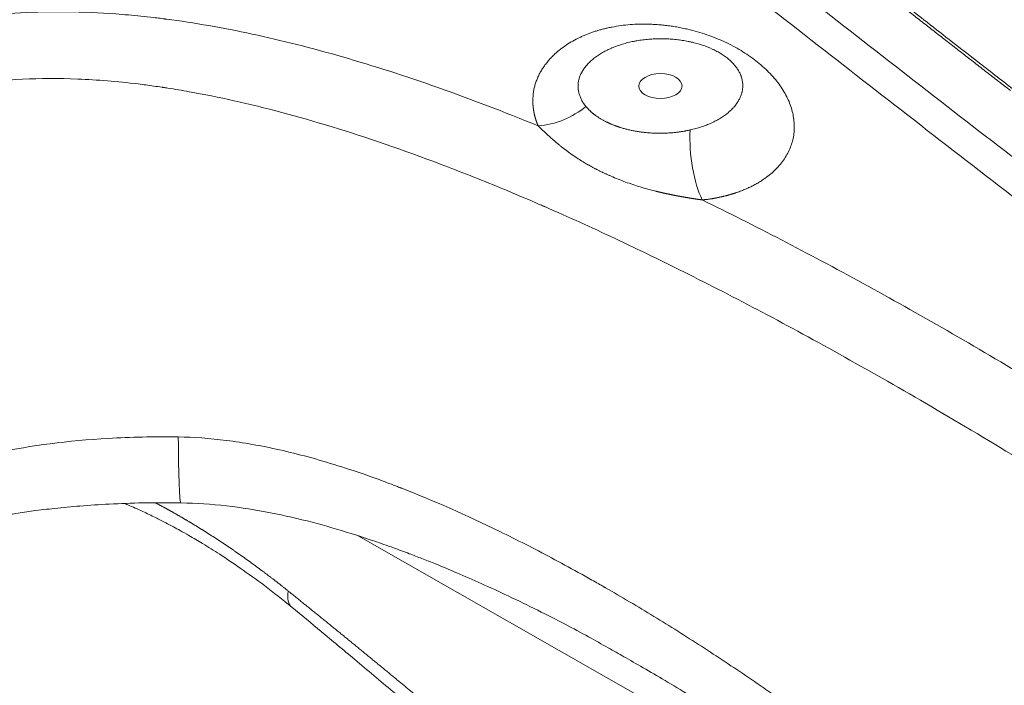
# Model space of a CAD drawing. Header units: millimetres. Extents: x -170 to 6906, y -2212 to 4257.
# Tile 72 of 256: x 2402 to 2416, y 1647 to 1656. Entities that reach past the tile are written whole.
import ezdxf

# ---------------------------------------------------------------- set-up
doc = ezdxf.new("R2010")
doc.units = ezdxf.units.MM
doc.layers.add('1轮廓实线层', color=7, linetype='Continuous', lineweight=18)

msp = doc.modelspace()

# ---------------------------------------------------------------- linework, layer by layer
at = {"layer": '1轮廓实线层', "color": 0}
msp.add_line((2414.937, 1644.05), (2406.78, 1648.699), dxfattribs=at)
msp.add_ellipse((2410.905, 1654.839), major_axis=(-0.295, -0.002), ratio=0.573587, dxfattribs=at)
for centre, major_axis, ratio, start_param, end_param in [((2409.368, 1654.927), (-0.776, -0.331), 0.698461, 1.116903, 1.977681), ((2411.607, 1653.919), (-0.088, 0.839), 0.341749, 1.144988, 2.39428), ((2404.39, 1651.258), (-0.031, -2.109), 0.028928, 5.32356, 6.284715), ((2403.908, 1649.768), (0.275, 0.647), 0.658425, 3.07514, 3.142789), ((2406.319, 1648.266), (0.447, 0.543), 0.42521, 2.499772, 3.139662)]:
    msp.add_ellipse(centre, major_axis=major_axis, ratio=ratio, start_param=start_param, end_param=end_param, dxfattribs=at)
for points, knots in [([(2407.19, 1660.617), (2409.059, 1659.095), (2411.856, 1656.864), (2415.599, 1653.953), (2418.416, 1651.795), (2420.773, 1650.012), (2422.666, 1648.592), (2424.091, 1647.528), (2425.52, 1646.466), (2426.715, 1645.58), (2427.674, 1644.871), (2428.275, 1644.427), (2428.757, 1644.072), (2429.119, 1643.805), (2429.421, 1643.583), (2429.633, 1643.427), (2429.753, 1643.339), (2429.816, 1643.292), (2429.844, 1643.272)], [0, 0, 0, 0, 0.25, 0.375, 0.5, 0.625, 0.6875, 0.75, 0.8125, 0.875, 0.90625, 0.9375, 0.953125, 0.96875, 0.984375, 0.992187, 0.996094, 1, 1, 1, 1]), ([(2429.446, 1643.042), (2428.972, 1643.391), (2428.499, 1643.74), (2427.788, 1644.264), (2427.551, 1644.439), (2427.077, 1644.789), (2426.841, 1644.964), (2426.13, 1645.489), (2425.657, 1645.84), (2424.71, 1646.543), (2424.236, 1646.895), (2422.816, 1647.953), (2421.87, 1648.66), (2420.451, 1649.727), (2419.978, 1650.084), (2419.033, 1650.799), (2418.56, 1651.157), (2417.616, 1651.876), (2417.144, 1652.237), (2416.2, 1652.96), (2415.728, 1653.323), (2414.785, 1654.051), (2414.313, 1654.416), (2413.37, 1655.149), (2412.899, 1655.517), (2411.957, 1656.254), (2411.486, 1656.625), (2410.545, 1657.368), (2410.074, 1657.742), (2409.135, 1658.492), (2408.666, 1658.868), (2407.963, 1659.436), (2407.729, 1659.626), (2407.377, 1659.911), (2407.26, 1660.006), (2407.026, 1660.196), (2406.909, 1660.292), (2406.791, 1660.387)], [0, 0, 0, 0, 0.0625, 0.0625, 0.09375, 0.09375, 0.125, 0.125, 0.1875, 0.1875, 0.25, 0.25, 0.375, 0.375, 0.4375, 0.4375, 0.5, 0.5, 0.5625, 0.5625, 0.625, 0.625, 0.6875, 0.6875, 0.75, 0.75, 0.8125, 0.8125, 0.875, 0.875, 0.9375, 0.9375, 0.96875, 0.96875, 0.984375, 0.984375, 1, 1, 1, 1]), ([(2415.685, 1654.776), (2415.657, 1654.797), (2415.603, 1654.839), (2415.522, 1654.902), (2415.44, 1654.965), (2415.359, 1655.028), (2415.278, 1655.091), (2415.198, 1655.154), (2415.117, 1655.216), (2415.037, 1655.279), (2414.956, 1655.341), (2414.876, 1655.404), (2414.796, 1655.466), (2414.716, 1655.528), (2414.637, 1655.59), (2414.557, 1655.652), (2414.478, 1655.714), (2414.398, 1655.776), (2414.319, 1655.838), (2414.24, 1655.899), (2414.162, 1655.961), (2414.083, 1656.022), (2414.004, 1656.084), (2413.926, 1656.145), (2413.848, 1656.206), (2413.77, 1656.267), (2413.692, 1656.328), (2413.614, 1656.389), (2413.537, 1656.45), (2413.459, 1656.511), (2413.382, 1656.572), (2413.305, 1656.632), (2413.228, 1656.693), (2413.151, 1656.753), (2413.074, 1656.813), (2412.998, 1656.873), (2412.921, 1656.933), (2412.845, 1656.994), (2412.769, 1657.053), (2412.693, 1657.113), (2412.617, 1657.173), (2412.542, 1657.233), (2412.466, 1657.292), (2412.391, 1657.352), (2412.316, 1657.411), (2412.241, 1657.47), (2412.166, 1657.53), (2412.091, 1657.589), (2412.017, 1657.648), (2411.942, 1657.707), (2411.868, 1657.765), (2411.794, 1657.824), (2411.72, 1657.883), (2411.646, 1657.941), (2411.572, 1658), (2411.499, 1658.058), (2411.425, 1658.117), (2411.352, 1658.175), (2411.279, 1658.233), (2411.206, 1658.291), (2411.133, 1658.349), (2411.061, 1658.407), (2410.988, 1658.464), (2410.916, 1658.522), (2410.844, 1658.58), (2410.772, 1658.637), (2410.7, 1658.695), (2410.628, 1658.752), (2410.556, 1658.809), (2410.485, 1658.866), (2410.413, 1658.923), (2410.342, 1658.98), (2410.271, 1659.037), (2410.2, 1659.094), (2410.13, 1659.15), (2410.059, 1659.207), (2409.989, 1659.263), (2409.918, 1659.32), (2409.848, 1659.376), (2409.778, 1659.432), (2409.708, 1659.489), (2409.639, 1659.545), (2409.569, 1659.6), (2409.5, 1659.656), (2409.43, 1659.712), (2409.361, 1659.768), (2409.292, 1659.823), (2409.223, 1659.879), (2409.155, 1659.934), (2409.086, 1659.99), (2409.018, 1660.045), (2408.949, 1660.1), (2408.881, 1660.155), (2408.813, 1660.21), (2408.745, 1660.265), (2408.678, 1660.32), (2408.61, 1660.374), (2408.565, 1660.411), (2408.543, 1660.429)], [0, 0, 0, 0, 0.011391, 0.022761, 0.034111, 0.045439, 0.056747, 0.068033, 0.079299, 0.090544, 0.101769, 0.112972, 0.124155, 0.135317, 0.146458, 0.157578, 0.168678, 0.179756, 0.190815, 0.201852, 0.212868, 0.223864, 0.23484, 0.245794, 0.256728, 0.267641, 0.278533, 0.289405, 0.300256, 0.311087, 0.321897, 0.332686, 0.343455, 0.354203, 0.36493, 0.375637, 0.386324, 0.39699, 0.407635, 0.41826, 0.428865, 0.439449, 0.450012, 0.460556, 0.471079, 0.481581, 0.492063, 0.502525, 0.512967, 0.523388, 0.533789, 0.54417, 0.55453, 0.56487, 0.57519, 0.58549, 0.595769, 0.606029, 0.616268, 0.626487, 0.636686, 0.646864, 0.657023, 0.667162, 0.67728, 0.687378, 0.697457, 0.707515, 0.717553, 0.727571, 0.73757, 0.747548, 0.757506, 0.767444, 0.777362, 0.787261, 0.797139, 0.806998, 0.816836, 0.826655, 0.836454, 0.846233, 0.855992, 0.865731, 0.87545, 0.88515, 0.894829, 0.904489, 0.914129, 0.923749, 0.93335, 0.942931, 0.952491, 0.962033, 0.971554, 0.981056, 0.990538, 1, 1, 1, 1]), ([(2415.743, 1654.778), (2415.582, 1654.902), (2415.284, 1655.134), (2414.87, 1655.456), (2414.525, 1655.724), (2414.244, 1655.944), (2414.004, 1656.132), (2413.779, 1656.308), (2413.417, 1656.591), (2412.917, 1656.985), (2412.311, 1657.463), (2411.74, 1657.915), (2411.22, 1658.328), (2410.814, 1658.652), (2410.5, 1658.903), (2410.24, 1659.11), (2409.919, 1659.368), (2409.535, 1659.676), (2409.089, 1660.036), (2408.77, 1660.294), (2408.601, 1660.431)], [0, 0, 0, 0, 0.067407, 0.125198, 0.17337, 0.211922, 0.24314, 0.274312, 0.305981, 0.395015, 0.484391, 0.560224, 0.63493, 0.703083, 0.730796, 0.76704, 0.812082, 0.86592, 0.928559, 1, 1, 1, 1]), ([(2398.627, 1648.164), (2398.426, 1648.511), (2398.251, 1648.849), (2397.951, 1649.505), (2397.826, 1649.823), (2397.626, 1650.441), (2397.552, 1650.741), (2397.477, 1651.175), (2397.459, 1651.317), (2397.44, 1651.527), (2397.433, 1651.631), (2397.43, 1651.75), (2397.429, 1651.809), (2397.428, 1651.839), (2397.428, 1651.854), (2397.428, 1651.861), (2397.428, 1651.865), (2397.428, 1651.867), (2397.428, 1651.867), (2397.428, 1651.868), (2397.428, 1651.868), (2397.428, 1651.868), (2397.428, 1651.868), (2397.428, 1651.868), (2397.428, 1651.868), (2397.429, 1652.2), (2397.467, 1652.515), (2397.581, 1652.963), (2397.652, 1653.181), (2397.76, 1653.424), (2397.82, 1653.543), (2397.852, 1653.601), (2397.868, 1653.63), (2397.876, 1653.645), (2397.88, 1653.652), (2397.882, 1653.656), (2397.883, 1653.658), (2397.884, 1653.659), (2397.884, 1653.659), (2397.884, 1653.659), (2397.884, 1653.659), (2397.884, 1653.659), (2397.884, 1653.659), (2398.048, 1653.947), (2398.25, 1654.209), (2398.609, 1654.561), (2398.738, 1654.672), (2398.945, 1654.828), (2399.052, 1654.904), (2399.183, 1654.987), (2399.25, 1655.028), (2399.284, 1655.048), (2399.301, 1655.058), (2399.309, 1655.062), (2399.314, 1655.065), (2399.316, 1655.067), (2399.632, 1655.249), (2399.975, 1655.398), (2400.535, 1655.576), (2400.728, 1655.628), (2401.03, 1655.693), (2401.184, 1655.723), (2401.369, 1655.753), (2401.462, 1655.767), (2401.509, 1655.774), (2401.533, 1655.777), (2401.544, 1655.778), (2401.55, 1655.779), (2401.553, 1655.78), (2401.555, 1655.78), (2401.555, 1655.78), (2401.556, 1655.78), (2401.556, 1655.78), (2401.556, 1655.78), (2401.556, 1655.78), (2401.956, 1655.833), (2402.372, 1655.856), (2403.024, 1655.849), (2403.356, 1655.835), (2403.754, 1655.799), (2403.957, 1655.777), (2404.059, 1655.765), (2404.11, 1655.758), (2404.135, 1655.755), (2404.148, 1655.753), (2404.154, 1655.752), (2404.158, 1655.752), (2404.159, 1655.752), (2404.16, 1655.752), (2404.16, 1655.752), (2404.161, 1655.752), (2404.161, 1655.752), (2404.161, 1655.752), (2404.161, 1655.752), (2404.54, 1655.702), (2404.93, 1655.634), (2405.732, 1655.462), (2406.143, 1655.358), (2406.989, 1655.114), (2407.423, 1654.975), (2408.313, 1654.661), (2408.768, 1654.486), (2409.236, 1654.294)], [0, 0, 0, 0, 0.0625, 0.0625, 0.125, 0.125, 0.1875, 0.1875, 0.21875, 0.21875, 0.234375, 0.242187, 0.246094, 0.248047, 0.249023, 0.249512, 0.249756, 0.249878, 0.249939, 0.249969, 0.249985, 0.249992, 0.249996, 0.249996, 0.25, 0.25, 0.3125, 0.3125, 0.34375, 0.359375, 0.367187, 0.371094, 0.373047, 0.374023, 0.374512, 0.374756, 0.374878, 0.374939, 0.374969, 0.374985, 0.374992, 0.374992, 0.375, 0.375, 0.4375, 0.4375, 0.46875, 0.46875, 0.484375, 0.492187, 0.496094, 0.498047, 0.499023, 0.499512, 0.499512, 0.5, 0.5, 0.5625, 0.5625, 0.59375, 0.59375, 0.609375, 0.617187, 0.621094, 0.623047, 0.624023, 0.624512, 0.624756, 0.624878, 0.624939, 0.624969, 0.624985, 0.624992, 0.624992, 0.625, 0.625, 0.6875, 0.6875, 0.71875, 0.734375, 0.742187, 0.746094, 0.748047, 0.749023, 0.749512, 0.749756, 0.749878, 0.749939, 0.749969, 0.749985, 0.749992, 0.749996, 0.749996, 0.75, 0.75, 0.8125, 0.8125, 0.875, 0.875, 0.9375, 0.9375, 1, 1, 1, 1]), ([(2409.236, 1654.294), (2409.235, 1654.296), (2409.233, 1654.3), (2409.231, 1654.305), (2409.229, 1654.31), (2409.227, 1654.315), (2409.225, 1654.321), (2409.223, 1654.326), (2409.221, 1654.331), (2409.219, 1654.337), (2409.217, 1654.342), (2409.215, 1654.347), (2409.213, 1654.353), (2409.211, 1654.358), (2409.209, 1654.364), (2409.207, 1654.369), (2409.205, 1654.374), (2409.204, 1654.38), (2409.202, 1654.385), (2409.2, 1654.39), (2409.199, 1654.396), (2409.197, 1654.401), (2409.196, 1654.406), (2409.194, 1654.412), (2409.193, 1654.417), (2409.191, 1654.422), (2409.19, 1654.428), (2409.188, 1654.433), (2409.187, 1654.439), (2409.186, 1654.444), (2409.185, 1654.449), (2409.183, 1654.455), (2409.182, 1654.46), (2409.181, 1654.466), (2409.18, 1654.471), (2409.179, 1654.476), (2409.178, 1654.482), (2409.177, 1654.487), (2409.176, 1654.493), (2409.175, 1654.498), (2409.174, 1654.503), (2409.173, 1654.509), (2409.172, 1654.514), (2409.171, 1654.52), (2409.171, 1654.525), (2409.17, 1654.53), (2409.169, 1654.536), (2409.169, 1654.541), (2409.168, 1654.547), (2409.168, 1654.552), (2409.167, 1654.558), (2409.166, 1654.563), (2409.166, 1654.568), (2409.166, 1654.574), (2409.165, 1654.579), (2409.165, 1654.585), (2409.165, 1654.59), (2409.164, 1654.596), (2409.164, 1654.601), (2409.164, 1654.607), (2409.164, 1654.612), (2409.163, 1654.617), (2409.163, 1654.623), (2409.163, 1654.628), (2409.163, 1654.634), (2409.163, 1654.639), (2409.163, 1654.645), (2409.164, 1654.668), (2409.166, 1654.709), (2409.173, 1654.767), (2409.184, 1654.823), (2409.2, 1654.879), (2409.22, 1654.934), (2409.24, 1654.978), (2409.257, 1655.013), (2409.272, 1655.039), (2409.287, 1655.064), (2409.303, 1655.089), (2409.32, 1655.114), (2409.338, 1655.138), (2409.357, 1655.162), (2409.376, 1655.186), (2409.397, 1655.209), (2409.418, 1655.232), (2409.441, 1655.255), (2409.48, 1655.291), (2409.538, 1655.341), (2409.62, 1655.4), (2409.709, 1655.454), (2409.786, 1655.494), (2409.85, 1655.523), (2409.896, 1655.543), (2409.942, 1655.561), (2409.99, 1655.578), (2410.039, 1655.593), (2410.089, 1655.608), (2410.14, 1655.621), (2410.192, 1655.633), (2410.267, 1655.648), (2410.366, 1655.665), (2410.492, 1655.678), (2410.62, 1655.685), (2410.731, 1655.684), (2410.825, 1655.68), (2410.9, 1655.675), (2410.976, 1655.667), (2411.052, 1655.657), (2411.128, 1655.645), (2411.204, 1655.63), (2411.299, 1655.609), (2411.411, 1655.58), (2411.539, 1655.54), (2411.663, 1655.494), (2411.782, 1655.442), (2411.897, 1655.385), (2412.007, 1655.323), (2412.111, 1655.255), (2412.21, 1655.184), (2412.301, 1655.108), (2412.384, 1655.029), (2412.459, 1654.948), (2412.526, 1654.864), (2412.583, 1654.779), (2412.632, 1654.692), (2412.671, 1654.604), (2412.701, 1654.515), (2412.721, 1654.426), (2412.732, 1654.338), (2412.734, 1654.252), (2412.726, 1654.166), (2412.708, 1654.083), (2412.681, 1654.002), (2412.644, 1653.922), (2412.599, 1653.846), (2412.545, 1653.772), (2412.482, 1653.703), (2412.412, 1653.638), (2412.344, 1653.586), (2412.284, 1653.545), (2412.234, 1653.514), (2412.181, 1653.485), (2412.126, 1653.458), (2412.069, 1653.432), (2412.01, 1653.408), (2411.965, 1653.391), (2411.936, 1653.381), (2411.924, 1653.377), (2411.911, 1653.373), (2411.898, 1653.369), (2411.886, 1653.365), (2411.873, 1653.361), (2411.86, 1653.357), (2411.847, 1653.353), (2411.834, 1653.35), (2411.821, 1653.346), (2411.808, 1653.343), (2411.794, 1653.339), (2411.781, 1653.336), (2411.768, 1653.333), (2411.755, 1653.33), (2411.741, 1653.327), (2411.728, 1653.324), (2411.714, 1653.321), (2411.701, 1653.318), (2411.687, 1653.315), (2411.674, 1653.312), (2411.66, 1653.31), (2411.646, 1653.307), (2411.632, 1653.305), (2411.618, 1653.302), (2411.605, 1653.3), (2411.591, 1653.298), (2411.577, 1653.296), (2411.563, 1653.294), (2411.548, 1653.292), (2411.534, 1653.29), (2411.52, 1653.288), (2411.506, 1653.287), (2411.491, 1653.285), (2411.482, 1653.284), (2411.477, 1653.283)], [0, 0, 0, 0, 0.000936, 0.001873, 0.002809, 0.003745, 0.004682, 0.005618, 0.006554, 0.007491, 0.008428, 0.009364, 0.010301, 0.011238, 0.012176, 0.013113, 0.014051, 0.014989, 0.015928, 0.016866, 0.017805, 0.018744, 0.019684, 0.020624, 0.021565, 0.022505, 0.023447, 0.024388, 0.025331, 0.026273, 0.027217, 0.028161, 0.029105, 0.03005, 0.030996, 0.031942, 0.032889, 0.033836, 0.034784, 0.035733, 0.036683, 0.037633, 0.038585, 0.039536, 0.040489, 0.041443, 0.042397, 0.043352, 0.044309, 0.045266, 0.046224, 0.047183, 0.048143, 0.049103, 0.050065, 0.051028, 0.051992, 0.052957, 0.053923, 0.05489, 0.055859, 0.056828, 0.057799, 0.05877, 0.059743, 0.060717, 0.061693, 0.062669, 0.073174, 0.083622, 0.094036, 0.10444, 0.114857, 0.125311, 0.130511, 0.135701, 0.140882, 0.146057, 0.15123, 0.156401, 0.161575, 0.166754, 0.17194, 0.177135, 0.182343, 0.187566, 0.203306, 0.218942, 0.234547, 0.250191, 0.257224, 0.264222, 0.271191, 0.27814, 0.285075, 0.292003, 0.298932, 0.305869, 0.312821, 0.328577, 0.34416, 0.359659, 0.375166, 0.38408, 0.392972, 0.40186, 0.410761, 0.419695, 0.428678, 0.437729, 0.45348, 0.469067, 0.484582, 0.500123, 0.515634, 0.531148, 0.546759, 0.562559, 0.57834, 0.593991, 0.609602, 0.625262, 0.640831, 0.656398, 0.67205, 0.68787, 0.703545, 0.719105, 0.734631, 0.750204, 0.765724, 0.78124, 0.796834, 0.812583, 0.828367, 0.844002, 0.859566, 0.87514, 0.88408, 0.892985, 0.901868, 0.910746, 0.919634, 0.928545, 0.937495, 0.939301, 0.941105, 0.942907, 0.944706, 0.946503, 0.948298, 0.950091, 0.951882, 0.953672, 0.95546, 0.957246, 0.959031, 0.960815, 0.962598, 0.96438, 0.966161, 0.967941, 0.96972, 0.971499, 0.973278, 0.975057, 0.976835, 0.978613, 0.980392, 0.982171, 0.98395, 0.98573, 0.98751, 0.989291, 0.991073, 0.992856, 0.99464, 0.996425, 0.998212, 1, 1, 1, 1]), ([(2411.309, 1654.239), (2411.336, 1654.244), (2411.362, 1654.251), (2411.412, 1654.265), (2411.462, 1654.28), (2411.532, 1654.305), (2411.578, 1654.324), (2411.622, 1654.344), (2411.643, 1654.355), (2411.669, 1654.369), (2411.674, 1654.371), (2411.685, 1654.377), (2411.7, 1654.385), (2411.715, 1654.394), (2411.743, 1654.412), (2411.762, 1654.424), (2411.797, 1654.449), (2411.814, 1654.462), (2411.845, 1654.488), (2411.86, 1654.502), (2411.882, 1654.523), (2411.889, 1654.53), (2411.899, 1654.541), (2411.902, 1654.544), (2411.908, 1654.552), (2411.912, 1654.555), (2411.927, 1654.573), (2411.95, 1654.603), (2411.978, 1654.648), (2411.993, 1654.679), (2412.006, 1654.711), (2412.012, 1654.726), (2412.017, 1654.747), (2412.018, 1654.751), (2412.02, 1654.759), (2412.023, 1654.771), (2412.025, 1654.783), (2412.028, 1654.807), (2412.031, 1654.839), (2412.028, 1654.887), (2412.022, 1654.919), (2412.016, 1654.943), (2412.014, 1654.951), (2412.01, 1654.963), (2412.009, 1654.967), (2412.006, 1654.974), (2411.999, 1654.994), (2411.983, 1655.029), (2411.965, 1655.06), (2411.945, 1655.089), (2411.934, 1655.104), (2411.91, 1655.133), (2411.897, 1655.147), (2411.88, 1655.165), (2411.876, 1655.168), (2411.869, 1655.175), (2411.858, 1655.186), (2411.847, 1655.196), (2411.823, 1655.216), (2411.79, 1655.242), (2411.736, 1655.278), (2411.697, 1655.301), (2411.666, 1655.317), (2411.656, 1655.323), (2411.64, 1655.331), (2411.634, 1655.333), (2411.623, 1655.338), (2411.618, 1655.341), (2411.569, 1655.364), (2411.523, 1655.382), (2411.45, 1655.406), (2411.401, 1655.421), (2411.35, 1655.434), (2411.317, 1655.441), (2411.31, 1655.443), (2411.297, 1655.445), (2411.277, 1655.449), (2411.257, 1655.453), (2411.217, 1655.46), (2411.163, 1655.469), (2411.081, 1655.478), (2411.025, 1655.481), (2410.983, 1655.483), (2410.969, 1655.484), (2410.948, 1655.484), (2410.941, 1655.484), (2410.927, 1655.484), (2410.92, 1655.484), (2410.885, 1655.484), (2410.857, 1655.484), (2410.801, 1655.481), (2410.773, 1655.48), (2410.718, 1655.475), (2410.663, 1655.469), (2410.608, 1655.461), (2410.575, 1655.455), (2410.568, 1655.453), (2410.554, 1655.451), (2410.534, 1655.447), (2410.514, 1655.443), (2410.475, 1655.434), (2410.449, 1655.428), (2410.399, 1655.414), (2410.349, 1655.399), (2410.302, 1655.382), (2410.267, 1655.368), (2410.255, 1655.363), (2410.238, 1655.356), (2410.232, 1655.354), (2410.221, 1655.349), (2410.215, 1655.346), (2410.188, 1655.334), (2410.145, 1655.313), (2410.085, 1655.279), (2410.03, 1655.242), (2409.996, 1655.217), (2409.972, 1655.196), (2409.964, 1655.19), (2409.949, 1655.176), (2409.942, 1655.169), (2409.92, 1655.148), (2409.894, 1655.12), (2409.871, 1655.09), (2409.851, 1655.061), (2409.841, 1655.045), (2409.828, 1655.022), (2409.824, 1655.015), (2409.817, 1654.999), (2409.813, 1654.991), (2409.803, 1654.967), (2409.798, 1654.952), (2409.789, 1654.92), (2409.783, 1654.888), (2409.781, 1654.856), (2409.78, 1654.824), (2409.781, 1654.808), (2409.784, 1654.788), (2409.784, 1654.784), (2409.786, 1654.776), (2409.786, 1654.771), (2409.788, 1654.759), (2409.79, 1654.751), (2409.796, 1654.728), (2409.806, 1654.696), (2409.82, 1654.665), (2409.836, 1654.634), (2409.845, 1654.619), (2409.865, 1654.589), (2409.875, 1654.575), (2409.888, 1654.56)], [0, 0, 0, 0, 0.015625, 0.015625, 0.03125, 0.046875, 0.0625, 0.0625, 0.078125, 0.078125, 0.082031, 0.082031, 0.085937, 0.09375, 0.09375, 0.109375, 0.109375, 0.125, 0.125, 0.140625, 0.140625, 0.148437, 0.148437, 0.152344, 0.152344, 0.15625, 0.15625, 0.171875, 0.1875, 0.203125, 0.203125, 0.21875, 0.21875, 0.222656, 0.222656, 0.226562, 0.234375, 0.234375, 0.25, 0.265625, 0.28125, 0.28125, 0.289062, 0.289062, 0.292969, 0.292969, 0.296875, 0.3125, 0.328125, 0.328125, 0.34375, 0.34375, 0.359375, 0.359375, 0.363281, 0.363281, 0.367187, 0.375, 0.375, 0.390625, 0.40625, 0.421875, 0.421875, 0.429687, 0.429687, 0.433594, 0.433594, 0.4375, 0.4375, 0.46875, 0.46875, 0.484375, 0.5, 0.5, 0.503906, 0.503906, 0.507812, 0.515625, 0.515625, 0.53125, 0.546875, 0.5625, 0.5625, 0.570312, 0.570312, 0.574219, 0.574219, 0.578125, 0.578125, 0.59375, 0.59375, 0.609375, 0.609375, 0.625, 0.640625, 0.640625, 0.644531, 0.644531, 0.648437, 0.65625, 0.65625, 0.671875, 0.671875, 0.6875, 0.703125, 0.703125, 0.710937, 0.710937, 0.714844, 0.714844, 0.71875, 0.71875, 0.734375, 0.75, 0.765625, 0.78125, 0.78125, 0.789062, 0.789062, 0.796875, 0.796875, 0.8125, 0.828125, 0.828125, 0.84375, 0.84375, 0.851562, 0.851562, 0.859375, 0.859375, 0.875, 0.875, 0.890625, 0.90625, 0.90625, 0.921875, 0.921875, 0.925781, 0.925781, 0.929687, 0.929687, 0.9375, 0.9375, 0.953125, 0.96875, 0.96875, 0.984375, 0.984375, 1, 1, 1, 1]), ([(2420.325, 1646.813), (2419.819, 1647.159), (2418.833, 1647.823), (2417.428, 1648.738), (2416.094, 1649.574), (2414.828, 1650.337), (2413.628, 1651.028), (2412.492, 1651.651), (2411.417, 1652.21), (2410.401, 1652.707), (2409.761, 1653), (2409.411, 1653.154), (2409.368, 1653.173), (2409.324, 1653.192), (2409.318, 1653.195), (2409.318, 1653.195), (2409.318, 1653.195), (2409.318, 1653.195), (2409.317, 1653.195), (2409.317, 1653.195), (2409.317, 1653.195), (2409.316, 1653.196), (2409.313, 1653.197), (2409.306, 1653.2), (2409.281, 1653.211), (2409.223, 1653.236), (2409.029, 1653.32), (2408.575, 1653.511), (2408.173, 1653.67), (2407.388, 1653.968), (2406.396, 1654.307), (2405.507, 1654.543), (2404.875, 1654.684), (2404.671, 1654.725), (2404.373, 1654.779), (2404.263, 1654.797), (2404.149, 1654.815), (2404.13, 1654.818), (2404.123, 1654.819), (2404.122, 1654.819), (2404.122, 1654.819), (2404.121, 1654.819), (2404.121, 1654.819), (2404.121, 1654.819), (2404.121, 1654.819), (2404.121, 1654.819), (2404.118, 1654.819), (2404.111, 1654.821), (2404.067, 1654.827), (2403.953, 1654.844), (2403.845, 1654.858), (2403.488, 1654.901), (2403.214, 1654.923), (2402.688, 1654.944), (2402.435, 1654.943), (2401.952, 1654.919), (2401.721, 1654.896), (2401.281, 1654.831), (2401.071, 1654.788), (2400.771, 1654.71), (2400.674, 1654.682), (2400.485, 1654.622), (2400.392, 1654.59), (2400.291, 1654.551), (2400.277, 1654.545), (2400.263, 1654.54), (2400.259, 1654.538), (2400.258, 1654.538), (2400.257, 1654.537), (2400.257, 1654.537), (2400.257, 1654.537), (2400.255, 1654.536), (2400.247, 1654.533), (2400.215, 1654.521), (2400.137, 1654.488), (2400.066, 1654.457), (2399.928, 1654.392), (2399.839, 1654.347), (2399.582, 1654.203), (2399.424, 1654.096), (2399.204, 1653.921), (2399.134, 1653.86), (2399.032, 1653.765), (2398.999, 1653.732), (2398.934, 1653.666), (2398.902, 1653.632), (2398.808, 1653.529), (2398.689, 1653.385), (2398.583, 1653.231), (2398.433, 1652.991), (2398.347, 1652.82), (2398.241, 1652.546), (2398.21, 1652.452), (2398.179, 1652.343), (2398.176, 1652.33), (2398.172, 1652.316), (2398.171, 1652.314), (2398.171, 1652.314), (2398.171, 1652.314), (2398.171, 1652.314), (2398.171, 1652.314), (2398.171, 1652.314), (2398.171, 1652.313), (2398.171, 1652.313), (2398.17, 1652.31), (2398.169, 1652.305), (2398.164, 1652.286), (2398.153, 1652.241), (2398.117, 1652.088), (2398.092, 1651.942), (2398.061, 1651.673), (2398.053, 1651.52), (2398.054, 1651.36)], [0, 0, 0, 0, 0.050996, 0.101991, 0.152987, 0.203983, 0.254978, 0.305974, 0.35697, 0.407966, 0.458961, 0.458961, 0.465336, 0.466132, 0.466232, 0.466245, 0.466245, 0.466248, 0.466248, 0.466251, 0.466257, 0.466282, 0.466332, 0.466531, 0.466929, 0.468523, 0.47171, 0.484459, 0.509957, 0.509957, 0.560953, 0.611948, 0.611948, 0.637446, 0.637446, 0.650195, 0.651789, 0.652585, 0.652685, 0.652735, 0.652741, 0.652744, 0.652744, 0.652747, 0.652747, 0.65276, 0.652785, 0.652984, 0.653382, 0.65657, 0.662944, 0.662944, 0.688442, 0.688442, 0.71394, 0.71394, 0.739438, 0.739438, 0.764935, 0.764935, 0.777684, 0.777684, 0.790433, 0.790433, 0.792027, 0.792425, 0.792525, 0.792575, 0.7926, 0.7926, 0.792624, 0.792624, 0.792824, 0.79362, 0.796808, 0.803182, 0.803182, 0.815931, 0.815931, 0.841429, 0.841429, 0.854178, 0.854178, 0.860552, 0.860552, 0.866927, 0.866927, 0.879676, 0.892425, 0.892425, 0.917922, 0.917922, 0.930671, 0.930671, 0.932265, 0.932464, 0.932489, 0.932492, 0.932492, 0.932495, 0.932495, 0.932502, 0.932514, 0.932564, 0.932663, 0.933062, 0.933859, 0.937046, 0.94342, 0.968918, 0.968918, 1, 1, 1, 1]), ([(2411.477, 1653.283), (2411.474, 1653.284), (2411.469, 1653.285), (2411.462, 1653.286), (2411.454, 1653.287), (2411.446, 1653.288), (2411.438, 1653.289), (2411.43, 1653.29), (2411.423, 1653.291), (2411.415, 1653.293), (2411.407, 1653.294), (2411.399, 1653.295), (2411.391, 1653.296), (2411.383, 1653.297), (2411.375, 1653.299), (2411.367, 1653.3), (2411.359, 1653.301), (2411.351, 1653.302), (2411.343, 1653.304), (2411.335, 1653.305), (2411.326, 1653.306), (2411.318, 1653.308), (2411.31, 1653.309), (2411.302, 1653.31), (2411.294, 1653.312), (2411.285, 1653.313), (2411.277, 1653.314), (2411.269, 1653.316), (2411.261, 1653.317), (2411.252, 1653.318), (2411.244, 1653.32), (2411.235, 1653.321), (2411.227, 1653.323), (2411.219, 1653.324), (2411.21, 1653.326), (2411.202, 1653.327), (2411.193, 1653.329), (2411.185, 1653.33), (2411.176, 1653.332), (2411.168, 1653.333), (2411.159, 1653.335), (2411.15, 1653.337), (2411.142, 1653.338), (2411.133, 1653.34), (2411.125, 1653.341), (2411.116, 1653.343), (2411.107, 1653.345), (2411.098, 1653.347), (2411.09, 1653.348), (2411.081, 1653.35), (2411.072, 1653.352), (2411.063, 1653.353), (2411.054, 1653.355), (2411.046, 1653.357), (2411.037, 1653.359), (2411.028, 1653.361), (2411.019, 1653.363), (2411.01, 1653.365), (2411.001, 1653.366), (2410.992, 1653.368), (2410.983, 1653.37), (2410.974, 1653.372), (2410.965, 1653.374), (2410.956, 1653.376), (2410.947, 1653.378), (2410.938, 1653.38), (2410.929, 1653.383), (2410.92, 1653.385), (2410.91, 1653.387), (2410.901, 1653.389), (2410.892, 1653.391), (2410.883, 1653.393), (2410.874, 1653.395), (2410.864, 1653.398), (2410.855, 1653.4), (2410.846, 1653.402), (2410.805, 1653.412), (2410.733, 1653.431), (2410.63, 1653.461), (2410.528, 1653.493), (2410.428, 1653.528), (2410.328, 1653.566), (2410.257, 1653.596), (2410.213, 1653.615), (2410.196, 1653.623), (2410.179, 1653.63), (2410.162, 1653.638), (2410.145, 1653.646), (2410.129, 1653.654), (2410.112, 1653.661), (2410.096, 1653.669), (2410.08, 1653.677), (2410.063, 1653.685), (2410.047, 1653.694), (2410.031, 1653.702), (2410.016, 1653.71), (2410, 1653.718), (2409.984, 1653.727), (2409.969, 1653.735), (2409.953, 1653.743), (2409.938, 1653.752), (2409.923, 1653.761), (2409.908, 1653.769), (2409.893, 1653.778), (2409.878, 1653.787), (2409.863, 1653.795), (2409.849, 1653.804), (2409.834, 1653.813), (2409.82, 1653.822), (2409.805, 1653.831), (2409.791, 1653.84), (2409.777, 1653.849), (2409.763, 1653.858), (2409.749, 1653.868), (2409.736, 1653.877), (2409.722, 1653.886), (2409.708, 1653.895), (2409.695, 1653.905), (2409.682, 1653.914), (2409.668, 1653.924), (2409.655, 1653.933), (2409.642, 1653.943), (2409.629, 1653.952), (2409.616, 1653.962), (2409.604, 1653.971), (2409.591, 1653.981), (2409.579, 1653.991), (2409.566, 1654.001), (2409.554, 1654.01), (2409.542, 1654.02), (2409.529, 1654.03), (2409.517, 1654.04), (2409.506, 1654.049), (2409.494, 1654.059), (2409.482, 1654.069), (2409.47, 1654.079), (2409.459, 1654.089), (2409.447, 1654.099), (2409.436, 1654.109), (2409.425, 1654.119), (2409.413, 1654.129), (2409.402, 1654.138), (2409.391, 1654.148), (2409.38, 1654.158), (2409.369, 1654.168), (2409.359, 1654.178), (2409.348, 1654.188), (2409.337, 1654.198), (2409.327, 1654.207), (2409.316, 1654.217), (2409.306, 1654.227), (2409.296, 1654.237), (2409.286, 1654.246), (2409.275, 1654.256), (2409.265, 1654.266), (2409.255, 1654.275), (2409.246, 1654.285), (2409.239, 1654.291), (2409.236, 1654.294)], [0, 0, 0, 0, 0.002979, 0.005968, 0.008966, 0.011973, 0.014989, 0.018015, 0.02105, 0.024095, 0.027149, 0.030212, 0.033284, 0.036366, 0.039457, 0.042558, 0.045668, 0.048788, 0.051917, 0.055055, 0.058203, 0.061361, 0.064528, 0.067704, 0.07089, 0.074086, 0.077291, 0.080505, 0.08373, 0.086964, 0.090207, 0.09346, 0.096723, 0.099996, 0.103278, 0.10657, 0.109872, 0.113184, 0.116505, 0.119836, 0.123177, 0.126528, 0.129889, 0.13326, 0.13664, 0.140031, 0.143431, 0.146842, 0.150262, 0.153693, 0.157133, 0.160584, 0.164044, 0.167515, 0.170996, 0.174487, 0.177988, 0.181499, 0.185021, 0.188552, 0.192094, 0.195647, 0.199209, 0.202782, 0.206366, 0.209959, 0.213564, 0.217178, 0.220803, 0.224439, 0.228085, 0.231742, 0.235409, 0.239087, 0.242775, 0.246474, 0.250184, 0.291745, 0.333289, 0.374865, 0.416528, 0.458332, 0.500334, 0.507741, 0.515118, 0.522469, 0.529791, 0.537086, 0.544355, 0.551597, 0.558813, 0.566003, 0.573167, 0.580306, 0.587421, 0.594511, 0.601576, 0.608618, 0.615637, 0.622632, 0.629605, 0.636556, 0.643484, 0.650391, 0.657276, 0.664141, 0.670984, 0.677808, 0.684612, 0.691396, 0.698161, 0.704907, 0.711635, 0.718344, 0.725036, 0.73171, 0.738368, 0.745008, 0.751632, 0.75824, 0.764832, 0.771409, 0.77797, 0.784517, 0.791049, 0.797567, 0.804071, 0.810561, 0.817038, 0.823502, 0.829953, 0.836392, 0.842818, 0.849232, 0.855634, 0.862025, 0.868405, 0.874773, 0.88113, 0.887476, 0.893812, 0.900137, 0.906452, 0.912757, 0.919052, 0.925336, 0.931611, 0.937876, 0.944132, 0.950378, 0.956614, 0.962841, 0.969058, 0.975265, 0.981463, 0.987652, 0.993831, 1, 1, 1, 1]), ([(2411.477, 1653.283), (2412.186, 1652.937), (2412.917, 1652.557), (2414.048, 1651.938), (2414.812, 1651.508), (2415.599, 1651.046), (2416.397, 1650.567), (2417.206, 1650.072), (2418.037, 1649.545), (2418.878, 1649.001), (2419.305, 1648.722), (2420.169, 1648.147), (2420.606, 1647.851), (2421.049, 1647.548)], [0, 0, 0, 0, 0.25, 0.25, 0.375, 0.5, 0.5, 0.625, 0.75, 0.75, 0.875, 0.875, 1, 1, 1, 1]), ([(2407.17, 1639.49), (2407.022, 1639.611), (2406.647, 1639.923), (2406.072, 1640.412), (2405.468, 1640.939), (2404.935, 1641.416), (2404.496, 1641.817), (2404.143, 1642.147), (2403.86, 1642.415), (2403.603, 1642.663), (2403.362, 1642.899), (2403.041, 1643.218), (2402.652, 1643.613), (2402.188, 1644.1), (2401.724, 1644.607), (2401.266, 1645.129), (2400.816, 1645.668), (2400.38, 1646.22), (2400.006, 1646.726), (2399.698, 1647.172), (2399.462, 1647.532), (2399.253, 1647.872), (2399.074, 1648.182), (2398.923, 1648.46), (2398.791, 1648.718), (2398.668, 1648.976), (2398.544, 1649.257), (2398.427, 1649.549), (2398.319, 1649.855), (2398.223, 1650.175), (2398.137, 1650.536), (2398.073, 1650.936), (2398.055, 1651.213), (2398.054, 1651.358)], [0, 0, 0, 0, 0.034621, 0.088406, 0.137109, 0.180778, 0.219406, 0.246225, 0.269938, 0.29144, 0.312318, 0.332592, 0.375654, 0.416043, 0.458859, 0.505771, 0.548708, 0.594342, 0.642669, 0.672416, 0.701896, 0.728746, 0.752883, 0.774637, 0.793553, 0.812636, 0.83414, 0.858049, 0.87927, 0.90421, 0.932765, 0.964714, 1, 1, 1, 1]), ([(2412.536, 1633.261), (2412.508, 1633.282), (2412.445, 1633.329), (2412.325, 1633.417), (2412.113, 1633.573), (2411.811, 1633.795), (2411.449, 1634.062), (2410.967, 1634.417), (2410.366, 1634.861), (2409.407, 1635.57), (2408.211, 1636.455), (2406.782, 1637.518), (2405.358, 1638.581), (2403.465, 1640.002), (2401.108, 1641.785), (2398.291, 1643.943), (2394.548, 1646.854), (2391.751, 1649.085), (2389.882, 1650.607)], [0, 0, 0, 0, 0.003906, 0.007813, 0.015625, 0.03125, 0.046875, 0.0625, 0.09375, 0.125, 0.1875, 0.25, 0.3125, 0.375, 0.5, 0.625, 0.75, 1, 1, 1, 1]), ([(2412.541, 1633.283), (2410.661, 1634.667), (2406.886, 1637.455), (2401.203, 1641.724), (2396.472, 1645.371), (2392.702, 1648.352), (2390.824, 1649.865), (2389.888, 1650.628)], [0, 0, 0, 0, 0.25, 0.5, 0.75, 0.875, 1, 1, 1, 1]), ([(2389.484, 1650.377), (2391.353, 1648.855), (2394.15, 1646.624), (2397.893, 1643.713), (2400.71, 1641.555), (2403.067, 1639.772), (2404.961, 1638.352), (2406.385, 1637.288), (2407.814, 1636.226), (2409.009, 1635.34), (2409.968, 1634.631), (2410.57, 1634.187), (2411.051, 1633.832), (2411.413, 1633.565), (2411.715, 1633.343), (2411.927, 1633.187), (2412.047, 1633.099), (2412.11, 1633.052), (2412.139, 1633.032)], [0, 0, 0, 0, 0.25, 0.375, 0.5, 0.625, 0.6875, 0.75, 0.8125, 0.875, 0.90625, 0.9375, 0.953125, 0.96875, 0.984375, 0.992187, 0.996094, 1, 1, 1, 1]), ([(2400.123, 1649.274), (2400.283, 1649.35), (2401.142, 1649.711), (2402.259, 1649.965), (2403.67, 1650.046), (2403.988, 1650.053), (2404.322, 1650.048)], [0, 0, 0, 0, 0.161263, 0.82024, 0.82024, 1, 1, 1, 1]), ([(2404.322, 1650.048), (2404.532, 1650.045), (2404.751, 1650.03), (2405.212, 1649.971), (2405.453, 1649.929), (2405.959, 1649.815), (2406.224, 1649.743), (2406.64, 1649.613), (2406.782, 1649.566), (2407, 1649.489), (2407.11, 1649.449), (2407.241, 1649.399), (2407.307, 1649.374), (2407.34, 1649.361), (2407.356, 1649.355), (2407.365, 1649.351), (2407.369, 1649.35), (2407.371, 1649.349), (2407.372, 1649.349), (2407.372, 1649.348), (2407.373, 1649.348), (2407.373, 1649.348), (2407.373, 1649.348), (2407.373, 1649.348), (2407.373, 1649.348), (2407.802, 1649.181), (2408.248, 1648.984), (2408.943, 1648.645), (2409.179, 1648.525), (2409.54, 1648.333), (2409.722, 1648.234), (2409.938, 1648.113), (2410.046, 1648.052), (2410.101, 1648.021), (2410.128, 1648.005), (2410.141, 1647.997), (2410.148, 1647.993), (2410.152, 1647.992), (2410.153, 1647.991), (2410.154, 1647.99), (2410.155, 1647.99), (2410.155, 1647.99), (2410.155, 1647.99), (2410.155, 1647.99), (2410.155, 1647.99), (2410.375, 1647.863), (2410.595, 1647.733), (2411.032, 1647.466), (2411.25, 1647.33), (2411.681, 1647.051), (2411.896, 1646.909), (2412.214, 1646.692), (2412.373, 1646.582), (2412.557, 1646.453), (2412.648, 1646.388), (2412.694, 1646.355), (2412.717, 1646.339), (2412.728, 1646.331), (2412.734, 1646.326), (2412.737, 1646.324), (2412.738, 1646.323), (2412.739, 1646.323), (2412.739, 1646.323), (2412.739, 1646.322), (2412.739, 1646.322), (2412.739, 1646.322), (2412.739, 1646.322), (2412.983, 1646.147), (2413.217, 1645.974), (2413.662, 1645.633), (2413.874, 1645.465), (2414.174, 1645.219), (2414.368, 1645.057), (2414.64, 1644.82), (2414.893, 1644.591), (2415.048, 1644.442), (2415.122, 1644.37)], [0, 0, 0, 0, 0.0625, 0.0625, 0.125, 0.125, 0.1875, 0.1875, 0.21875, 0.21875, 0.234375, 0.242187, 0.246094, 0.248047, 0.249023, 0.249512, 0.249756, 0.249878, 0.249939, 0.249969, 0.249985, 0.249992, 0.249996, 0.249996, 0.25, 0.25, 0.375, 0.375, 0.4375, 0.4375, 0.46875, 0.484375, 0.492187, 0.496094, 0.498047, 0.499023, 0.499512, 0.499756, 0.499878, 0.499939, 0.499969, 0.499985, 0.499992, 0.499992, 0.5, 0.5, 0.5625, 0.5625, 0.625, 0.625, 0.6875, 0.6875, 0.71875, 0.734375, 0.742187, 0.746094, 0.748047, 0.749023, 0.749512, 0.749756, 0.749878, 0.749939, 0.749969, 0.749985, 0.749992, 0.749992, 0.75, 0.75, 0.8125, 0.8125, 0.875, 0.875, 0.90625, 0.9375, 0.96875, 1, 1, 1, 1]), ([(2399.689, 1648.299), (2399.805, 1648.354), (2400.036, 1648.455), (2400.392, 1648.588), (2400.732, 1648.698), (2401.048, 1648.787), (2401.326, 1648.855), (2401.532, 1648.9), (2401.676, 1648.929), (2401.791, 1648.95), (2401.932, 1648.976), (2402.12, 1649.006), (2402.359, 1649.041), (2402.651, 1649.076), (2402.997, 1649.109), (2403.399, 1649.135), (2403.859, 1649.151), (2404.186, 1649.152), (2404.359, 1649.149)], [0, 0, 0, 0, 0.095066, 0.182635, 0.262262, 0.334057, 0.395074, 0.443391, 0.466206, 0.486576, 0.515306, 0.553839, 0.602226, 0.660582, 0.729118, 0.808172, 0.89824, 1, 1, 1, 1]), ([(2403.633, 1649.121), (2403.701, 1649.092), (2403.826, 1649.037), (2403.999, 1648.954), (2404.139, 1648.883), (2404.252, 1648.824), (2404.357, 1648.766), (2404.489, 1648.692), (2404.669, 1648.585), (2404.903, 1648.439), (2405.185, 1648.249), (2405.514, 1648.011), (2405.747, 1647.826), (2405.872, 1647.724)], [0, 0, 0, 0, 0.094077, 0.172884, 0.236568, 0.285209, 0.325633, 0.378813, 0.461428, 0.564601, 0.68849, 0.833426, 1, 1, 1, 1]), ([(2404.013, 1649.148), (2404.016, 1649.147), (2404.023, 1649.143), (2404.035, 1649.136), (2404.049, 1649.129), (2404.063, 1649.122), (2404.076, 1649.114), (2404.09, 1649.107), (2404.103, 1649.1), (2404.117, 1649.092), (2404.131, 1649.085), (2404.144, 1649.078), (2404.158, 1649.07), (2404.171, 1649.063), (2404.185, 1649.055), (2404.198, 1649.048), (2404.212, 1649.04), (2404.226, 1649.032), (2404.239, 1649.025), (2404.253, 1649.017), (2404.266, 1649.009), (2404.28, 1649.002), (2404.294, 1648.994), (2404.307, 1648.986), (2404.321, 1648.978), (2404.334, 1648.971), (2404.348, 1648.963), (2404.362, 1648.955), (2404.375, 1648.947), (2404.389, 1648.939), (2404.402, 1648.931), (2404.416, 1648.923), (2404.43, 1648.915), (2404.443, 1648.907), (2404.457, 1648.899), (2404.471, 1648.891), (2404.484, 1648.883), (2404.498, 1648.875), (2404.511, 1648.866), (2404.525, 1648.858), (2404.539, 1648.85), (2404.552, 1648.842), (2404.566, 1648.833), (2404.58, 1648.825), (2404.593, 1648.817), (2404.607, 1648.808), (2404.62, 1648.8), (2404.634, 1648.791), (2404.648, 1648.783), (2404.661, 1648.774), (2404.675, 1648.766), (2404.689, 1648.757), (2404.702, 1648.749), (2404.716, 1648.74), (2404.73, 1648.731), (2404.743, 1648.723), (2404.757, 1648.714), (2404.77, 1648.705), (2404.784, 1648.696), (2404.798, 1648.688), (2404.811, 1648.679), (2404.825, 1648.67), (2404.839, 1648.661), (2404.852, 1648.652), (2404.866, 1648.643), (2404.88, 1648.634), (2404.893, 1648.625), (2404.907, 1648.616), (2404.921, 1648.607), (2404.934, 1648.598), (2404.948, 1648.589), (2404.962, 1648.58), (2404.975, 1648.571), (2404.989, 1648.561), (2405.003, 1648.552), (2405.016, 1648.543), (2405.03, 1648.534), (2405.044, 1648.524), (2405.057, 1648.515), (2405.071, 1648.506), (2405.085, 1648.496), (2405.098, 1648.487), (2405.112, 1648.477), (2405.126, 1648.468), (2405.139, 1648.458), (2405.153, 1648.449), (2405.167, 1648.439), (2405.18, 1648.43), (2405.194, 1648.42), (2405.208, 1648.41), (2405.221, 1648.401), (2405.235, 1648.391), (2405.249, 1648.381), (2405.262, 1648.371), (2405.276, 1648.361), (2405.29, 1648.352), (2405.303, 1648.342), (2405.317, 1648.332), (2405.331, 1648.322), (2405.344, 1648.312), (2405.358, 1648.302), (2405.372, 1648.292), (2405.385, 1648.282), (2405.399, 1648.272), (2405.413, 1648.262), (2405.426, 1648.252), (2405.44, 1648.241), (2405.454, 1648.231), (2405.467, 1648.221), (2405.481, 1648.211), (2405.495, 1648.201), (2405.508, 1648.19), (2405.522, 1648.18), (2405.536, 1648.17), (2405.549, 1648.159), (2405.563, 1648.149), (2405.577, 1648.138), (2405.59, 1648.128), (2405.604, 1648.117), (2405.618, 1648.107), (2405.632, 1648.096), (2405.645, 1648.086), (2405.659, 1648.075), (2405.673, 1648.064), (2405.686, 1648.054), (2405.7, 1648.043), (2405.714, 1648.032), (2405.727, 1648.021), (2405.741, 1648.011), (2405.755, 1648), (2405.768, 1647.989), (2405.782, 1647.978), (2405.796, 1647.967), (2405.809, 1647.956), (2405.818, 1647.949), (2405.823, 1647.945)], [0, 0, 0, 0, 0.00508, 0.012614, 0.020146, 0.027677, 0.035207, 0.042736, 0.050264, 0.057791, 0.065316, 0.072841, 0.080365, 0.087888, 0.09541, 0.102931, 0.110452, 0.117971, 0.12549, 0.133008, 0.140526, 0.148042, 0.155558, 0.163074, 0.170588, 0.178103, 0.185616, 0.193129, 0.200642, 0.208154, 0.215666, 0.223177, 0.230688, 0.238199, 0.245709, 0.253219, 0.260729, 0.268238, 0.275748, 0.283257, 0.290766, 0.298275, 0.305784, 0.313292, 0.320801, 0.32831, 0.335818, 0.343327, 0.350836, 0.358345, 0.365854, 0.373363, 0.380872, 0.388382, 0.395892, 0.403402, 0.410913, 0.418423, 0.425935, 0.433446, 0.440958, 0.448471, 0.455984, 0.463497, 0.471011, 0.478526, 0.486041, 0.493556, 0.501073, 0.50859, 0.516108, 0.523626, 0.531145, 0.538665, 0.546186, 0.553708, 0.561231, 0.568754, 0.576278, 0.583804, 0.59133, 0.598858, 0.606386, 0.613916, 0.621446, 0.628978, 0.636511, 0.644045, 0.65158, 0.659117, 0.666655, 0.674194, 0.681734, 0.689276, 0.696819, 0.704364, 0.71191, 0.719457, 0.727006, 0.734557, 0.742109, 0.749662, 0.757217, 0.764774, 0.772333, 0.779893, 0.787455, 0.795019, 0.802584, 0.810152, 0.817721, 0.825292, 0.832864, 0.840439, 0.848016, 0.855595, 0.863175, 0.870758, 0.878343, 0.885929, 0.893518, 0.901109, 0.908703, 0.916298, 0.923896, 0.931496, 0.939098, 0.946702, 0.954309, 0.961918, 0.96953, 0.977144, 0.98476, 0.992379, 1, 1, 1, 1]), ([(2404.359, 1649.149), (2404.568, 1649.144), (2404.976, 1649.118), (2405.575, 1649.022), (2406.142, 1648.891), (2406.611, 1648.755), (2406.98, 1648.634), (2407.245, 1648.541), (2407.464, 1648.46), (2407.653, 1648.387), (2407.87, 1648.301), (2408.14, 1648.188), (2408.472, 1648.043), (2408.841, 1647.873), (2409.222, 1647.688), (2409.587, 1647.502), (2409.907, 1647.33), (2410.175, 1647.18), (2410.335, 1647.089), (2410.407, 1647.048)], [0, 0, 0, 0, 0.096418, 0.189765, 0.279266, 0.363902, 0.413872, 0.457309, 0.492772, 0.521574, 0.55233, 0.602021, 0.658854, 0.722938, 0.79372, 0.859324, 0.91538, 0.962122, 1, 1, 1, 1]), ([(2405.823, 1647.945), (2405.841, 1647.931), (2405.877, 1647.902), (2405.931, 1647.858), (2405.984, 1647.815), (2406.038, 1647.772), (2406.091, 1647.729), (2406.143, 1647.687), (2406.196, 1647.644), (2406.248, 1647.602), (2406.3, 1647.56), (2406.352, 1647.518), (2406.403, 1647.476), (2406.454, 1647.434), (2406.505, 1647.393), (2406.556, 1647.352), (2406.606, 1647.311), (2406.656, 1647.27), (2406.706, 1647.229), (2406.756, 1647.188), (2406.805, 1647.148), (2406.854, 1647.108), (2406.903, 1647.068), (2406.952, 1647.028), (2407, 1646.988), (2407.048, 1646.949), (2407.096, 1646.91), (2407.144, 1646.871), (2407.191, 1646.832), (2407.238, 1646.793), (2407.285, 1646.754), (2407.331, 1646.716), (2407.378, 1646.678), (2407.424, 1646.64), (2407.469, 1646.602), (2407.515, 1646.564), (2407.56, 1646.527), (2407.605, 1646.49), (2407.65, 1646.452), (2407.695, 1646.416), (2407.739, 1646.379), (2407.806, 1646.323), (2407.897, 1646.247), (2408.011, 1646.152), (2408.123, 1646.058), (2408.235, 1645.964), (2408.346, 1645.871), (2408.456, 1645.779), (2408.565, 1645.687), (2408.674, 1645.595), (2408.781, 1645.504), (2408.888, 1645.414), (2408.993, 1645.324), (2409.098, 1645.235), (2409.202, 1645.146), (2409.305, 1645.058), (2409.407, 1644.97), (2409.509, 1644.883), (2409.609, 1644.797), (2409.676, 1644.739), (2409.709, 1644.711)], [0, 0, 0, 0, 0.013691, 0.027322, 0.040891, 0.0544, 0.067847, 0.081234, 0.094559, 0.107824, 0.121028, 0.134171, 0.147253, 0.160274, 0.173234, 0.186133, 0.198971, 0.211748, 0.224464, 0.237119, 0.249714, 0.262247, 0.27472, 0.287131, 0.299482, 0.311771, 0.324, 0.336168, 0.348274, 0.36032, 0.372305, 0.384229, 0.396092, 0.407894, 0.419635, 0.431316, 0.442935, 0.454493, 0.465991, 0.477427, 0.488802, 0.500117, 0.529578, 0.55884, 0.587903, 0.616768, 0.645433, 0.6739, 0.702168, 0.730238, 0.758108, 0.78578, 0.813253, 0.840527, 0.867603, 0.89448, 0.921158, 0.947637, 0.973918, 1, 1, 1, 1]), ([(2405.872, 1647.724), (2406.005, 1647.614), (2406.292, 1647.377), (2406.752, 1646.995), (2407.272, 1646.558), (2407.852, 1646.067), (2408.49, 1645.519), (2409.15, 1644.946), (2409.595, 1644.553), (2409.809, 1644.363)], [0, 0, 0, 0, 0.09971, 0.215131, 0.346247, 0.493036, 0.655478, 0.833556, 1, 1, 1, 1]), ([(2414.937, 1644.05), (2414.827, 1644.139), (2414.694, 1644.243), (2414.385, 1644.477), (2414.208, 1644.608), (2413.907, 1644.823), (2413.695, 1644.974), (2413.46, 1645.136), (2413.213, 1645.305), (2413.083, 1645.392), (2412.88, 1645.528), (2412.776, 1645.596), (2412.65, 1645.678), (2412.586, 1645.72), (2412.554, 1645.741), (2412.538, 1645.751), (2412.53, 1645.756), (2412.526, 1645.759), (2412.524, 1645.76), (2412.523, 1645.761), (2412.523, 1645.761), (2412.522, 1645.761), (2412.522, 1645.761), (2412.37, 1645.86), (2412.224, 1645.953), (2411.942, 1646.131), (2411.806, 1646.215), (2411.547, 1646.375), (2411.423, 1646.45), (2411.187, 1646.592), (2411.075, 1646.659), (2410.863, 1646.784), (2410.763, 1646.843), (2410.575, 1646.952), (2410.487, 1647.002), (2410.405, 1647.049), (2410.405, 1647.049), (2410.405, 1647.049)], [0, 0, 0, 0, 0.142847, 0.142847, 0.285694, 0.285694, 0.357117, 0.428541, 0.428541, 0.499964, 0.499964, 0.535676, 0.553532, 0.56246, 0.566924, 0.569156, 0.570272, 0.57083, 0.571109, 0.571248, 0.571318, 0.571318, 0.571388, 0.571388, 0.642811, 0.642811, 0.714235, 0.714235, 0.785658, 0.785658, 0.857082, 0.857082, 0.928505, 0.928505, 0.999929, 0.999929, 1, 1, 1, 1])]:
    msp.add_open_spline(points, degree=3, knots=knots, dxfattribs=at)
for points in [[(2406.792, 1660.387), (2404.005, 1658.912), (2398.43, 1655.962), (2392.735, 1652.406), (2389.888, 1650.628)], [(2403.588, 1649.14), (2403.603, 1649.134), (2403.618, 1649.128), (2403.633, 1649.121)]]:
    msp.add_open_spline(points, degree=3, dxfattribs=at)
msp.add_rational_spline([(2409.888, 1654.56), (2409.955, 1654.478), (2410.042, 1654.414), (2410.194, 1654.335), (2410.248, 1654.311), (2410.364, 1654.27), (2410.426, 1654.252), (2410.618, 1654.209), (2410.76, 1654.194), (2411.04, 1654.194), (2411.18, 1654.209), (2411.309, 1654.239)], [0.999999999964, 0.999999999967, 0.999999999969, 0.99999999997, 0.99999999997, 0.999999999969, 0.999999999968, 0.999999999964, 0.999999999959, 0.999999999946, 0.999999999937, 0.999999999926], degree=3, knots=[0, 0, 0, 0, 0.25, 0.25, 0.375, 0.375, 0.5, 0.5, 0.75, 0.75, 1, 1, 1, 1], dxfattribs=at)

doc.saveas('drawing.dxf')
